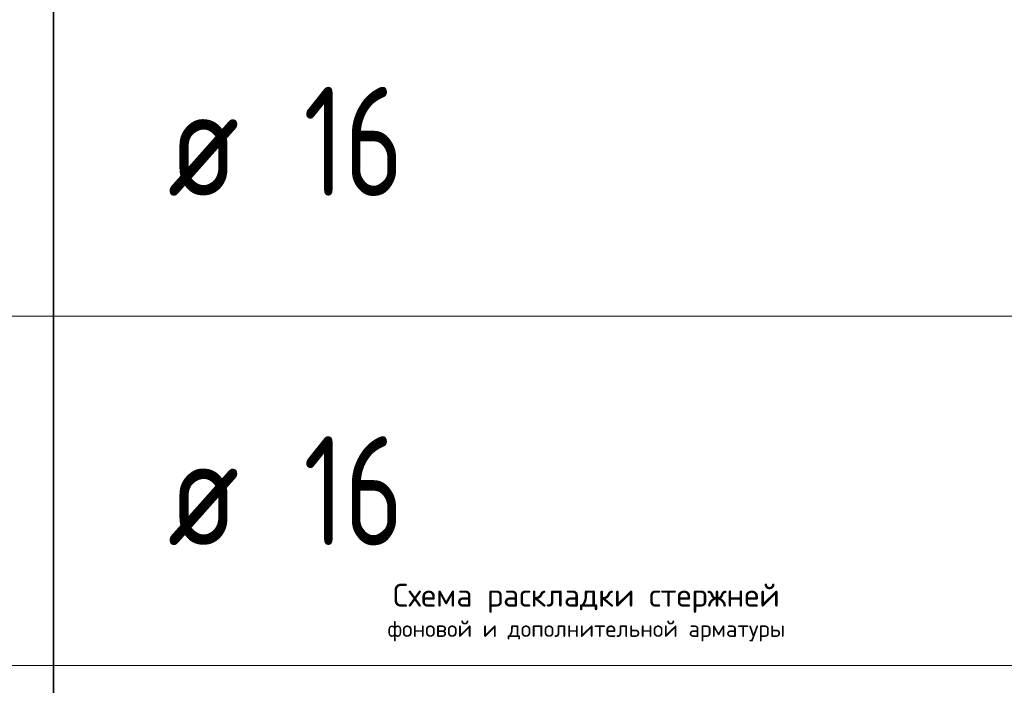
# Model space of a CAD drawing. Header units: metres. Extents: x -38 to 107, y -15 to 21.
# Tile 149 of 167: x 75.34 to 77.6, y 8.43 to 9.95. Entities that reach past the tile are written whole.
import ezdxf

# ---------------------------------------------------------------- set-up
doc = ezdxf.new("R2010")
doc.units = ezdxf.units.M
doc.layers.add('XR$4$Текст_ примечание', color=7, linetype='Continuous', lineweight=13)
doc.styles.add('ISOCPEUR', font='txt')

msp = doc.modelspace()

# ---------------------------------------------------------------- linework, layer by layer
at = {"layer": 'XR$4$Текст_ примечание', "color": 7, "linetype": 'Continuous', "lineweight": 35, "transparency": 33554687}
for p, q in [((75.4198, 10.0717), (75.4198, 9.2717)), ((75.4198, 9.2717), (75.4198, 8.4717)), ((75.4198, 8.4717), (75.4198, 7.6717))]:
    msp.add_line(p, q, dxfattribs=at)
at = {"layer": 'XR$4$Текст_ примечание', "color": 7, "linetype": 'Continuous', "lineweight": 13, "transparency": 33554687}
for p, q in [((86.4198, 9.2717), (67.9198, 9.2717)), ((86.4198, 8.4717), (67.9198, 8.4717))]:
    msp.add_line(p, q, dxfattribs=at)

# ---------------------------------------------------------------- texts
at = {"color": 7, "linetype": 'Continuous', "lineweight": 13, "transparency": 33554687, "insert": (76.6412, 8.6589), "char_height": 0.0525, "width": 1.232044, "attachment_point": 2, "line_spacing_factor": 0.963855}
msp.add_mtext('\\A1;{\\fISOCPEUR|i0|b0;\\H0.052500;\\W1.000000;\\C7;Схема раскладки стержней}\\P{\\fISOCPEUR|i0|b0;\\H0.037500;\\W1.000000;\\C7;фоновой и дополнительной арматуры}\\P', dxfattribs=at)
msp.add_mtext('\\A1;{\\fISOCPEUR|i0|b0;\\H0.052500;\\W1.000000;\\C7;Схема раскладки стержней}\\P{\\fISOCPEUR|i0|b0;\\H0.037500;\\W1.000000;\\C7;фоновой и дополнительной арматуры}\\P', dxfattribs=at)
at = {"layer": 'XR$4$Текст_ примечание', "color": 7, "linetype": 'Continuous', "lineweight": 35, "transparency": 33554687, "char_height": 0.25, "attachment_point": 7, "style": 'ISOCPEUR'}
for s, insert, width in [('\\W0.75;16', (75.9925, 9.5467), 0.393567), ('\\W0.82;ø', (75.6817, 9.5467), 0.327205), ('\\W0.75;16', (75.9925, 8.7467), 0.393567), ('\\W0.82;ø', (75.6817, 8.7467), 0.327205)]:
    msp.add_mtext(s, dxfattribs=dict(at, insert=insert, width=width))

doc.saveas('drawing.dxf')
